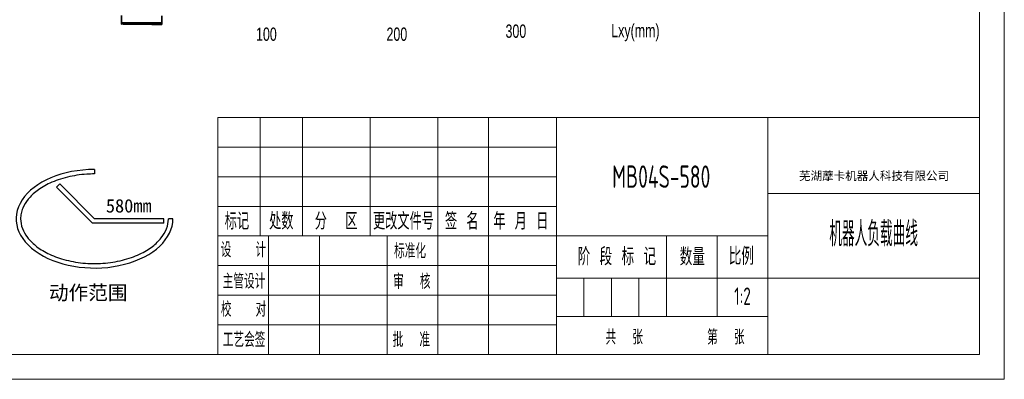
# Model space of a CAD drawing. Header units: millimetres. Extents: x -2031 to 1277, y -458 to 5880.
# Tile 43 of 61: x 1106 to 1277, y 2545 to 2607. Entities that reach past the tile are written whole.
import ezdxf
from ezdxf.enums import TextEntityAlignment as Align

# ---------------------------------------------------------------- set-up
doc = ezdxf.new("R2010")
doc.units = ezdxf.units.MM
doc.header["$LTSCALE"] = 5
doc.linetypes.add('CENTER', pattern=[10.16, 6.35, -1.27, 1.27, -1.27])
for name, color, linetype, lineweight in [('1轮廓实线层', 7, 'Continuous', 18), ('2细线层', 4, 'Continuous', 13), ('6文字层', 3, 'Continuous', 13), ('L2', 6, 'Continuous', 13), ('图框层', 7, 'Continuous', 18)]:
    doc.layers.add(name, color=color, linetype=linetype, lineweight=lineweight)
doc.layers.add('剖面线层', color=7, linetype='Continuous')
doc.styles.add('PC_TEXTSTYLE', font='ISOCP.SHX', dxfattribs={"width": 0.707, "bigfont": 'GBCBIG.SHX'})
doc.styles.add('SLDTEXTSTYLE0', font='TXT', dxfattribs={"width": 0.7})
doc.styles.add('仿宋体', font='txt')
doc.styles.add('标准汉字', font='gbenor.shx', dxfattribs={"bigfont": 'gbcbig.shx'})

# ---------------------------------------------------------------- blocks, each defined once
blk = doc.blocks.new('ZwmFrameMain_3_A4^_^无分区图框^_^landscape')
at = {"layer": '1轮廓实线层'}
for p in [(267, 200), (0, 0)]:
    blk.add_line(p, (267, 0), dxfattribs=at)
at = {"layer": '2细线层'}
for p in [(272, 205), (-25, -5)]:
    blk.add_line(p, (272, -5), dxfattribs=at)
blk = doc.blocks.new('ZwmFrameMain_3_横向标题栏')
at = {"layer": '1轮廓实线层'}
for p, q in [((-153, 47.6), (0, 47.6)), ((-153, 0), (-153, 47.6))]:
    blk.add_line(p, q, dxfattribs=at)
at = {"layer": '2细线层', "color": 6, "linetype": 'Continuous'}
for p, q in [((-144.5, 23.8), (-144.5, 47.6)), ((-136, 23.8), (-136, 47.6)), ((-122.4, 23.8), (-122.4, 47.6)), ((-108.8, 0), (-108.8, 47.6)), ((-108.8, 23.8), (-108.8, 47.6)), ((-98.6, 0), (-98.6, 47.6)), ((-85, 0), (-85, 47.6)), ((-42.5, 0), (-42.5, 47.6)), ((-153, 41.65), (-85, 41.65)), ((-153, 35.7), (-85, 35.7)), ((-42.5, 32.3), (0, 32.3)), ((-153, 29.75), (-85, 29.75)), ((-153, 23.8), (-42.5, 23.8)), ((-142.8, 0), (-142.8, 23.8)), ((-132.6, 0), (-132.6, 23.8)), ((-62.9, 7.65), (-62.9, 23.8)), ((-52.7, 7.65), (-52.7, 23.8)), ((-153, 17.85), (-85, 17.85)), ((-85, 15.3), (0, 15.3)), ((-79.47, 7.65), (-79.47, 15.3)), ((-73.95, 7.65), (-73.95, 15.3)), ((-68.42, 7.65), (-68.42, 15.3)), ((-153, 11.9), (-85, 11.9)), ((-153, 5.95), (-85, 5.95)), ((-85, 7.65), (-42.5, 7.65))]:
    blk.add_line(p, q, dxfattribs=at)
at = {"layer": 'L2', "linetype": 'Continuous'}
blk.add_line((-119, 0), (-119, 23.8), dxfattribs=at)
at = {"layer": '6文字层', "color": 4, "linetype": 'Continuous', "insert": (-21.17, 35.77), "char_height": 1.7, "width": 46.9115, "attachment_point": 5, "style": '仿宋体'}
blk.add_mtext('芜湖藦卡机器人科技有限公司', dxfattribs=at)
at = {"layer": '6文字层', "color": 6, "style": '标准汉字'}
for s, insert, char_height, width, attachment_point in [('标记', (-149.17, 26.77), 3.4, 9.9025, 5), ('处数', (-140.26, 26.77), 3.4, 9.7325, 5), ('分  区', (-129.24, 26.77), 3.4, 16.2896, 5), ('更改文件号', (-115.72, 26.77), 3.4, 24.905, 5), ('签 名', (-103.99, 26.77), 3.4, 12.6286, 5), ('年 月 日', (-92.13, 26.77), 3.4, 20.3696, 5), ('设   计', (-147.87, 21.02), 2.975, 17.0478, 5), ('标准化', (-114.39, 20.78), 2.975, 13.1644, 5), ('阶 段 标 记', (-80.73, 17.89), 3.5, 25.8612, 7), ('数量', (-60.2, 17.85), 3.5, 8.5159, 7), ('比例', (-50.35, 17.98), 3.5, 7.9953, 7), ('主管设计', (-147.75, 14.68), 2.975, 17.1806, 5), ('审  核', (-114.03, 14.65), 2.975, 13.9931, 5), ('校   对', (-147.84, 9.04), 2.975, 17.2709, 5), ('共  张        第  张', (-75.11, 1.97), 2.975, 51.7172, 7), ('工艺会签', (-147.73, 2.95), 2.975, 17.255, 5), ('批  准', (-114.13, 2.95), 2.975, 14.1047, 5)]:
    blk.add_mtext(s, dxfattribs=dict(at, insert=insert, char_height=char_height, width=width, attachment_point=attachment_point))
at = {"layer": '6文字层', "color": 4, "style": 'PC_TEXTSTYLE', "flags": 8}
for tag, height, width, p, p2 in [('产品名称或材料标记', 4.5, 0.911854, (-77.25, 33.47), (-50.6, 33.47)), ('图样名称', 5, 2.846512, (-41.5, 21.71), (-1, 21.71)), ('图样代号', 5, 2.86875, (-41.5, 5.64), (-1, 5.64))]:
    blk.add_attdef(tag, text='', height=height, dxfattribs=dict(at, width=width)).set_placement(p, p2, align=Align.FIT)
at = {"layer": '6文字层', "color": 6, "style": 'PC_TEXTSTYLE', "width": 9.241641, "flags": 8}
blk.add_attdef('设计', text='', height=2.12, rotation=359.5768, dxfattribs=at).set_placement((-141.75, 19.99), (-133.89, 19.93), align=Align.FIT)
at = {"layer": '6文字层', "color": 6, "style": 'PC_TEXTSTYLE', "flags": 8}
for tag, height, width, p, p2 in [('审核', 2.12, 2.542374, (-141.61, 14.16), (-134.04, 14.16)), ('重量', 3.5, 1.685865, (-61.9, 10.1), (-53.7, 10.1)), ('比例', 3.5, 1.699352, (-51.7, 9.95), (-43.5, 9.95))]:
    blk.add_attdef(tag, text='', height=height, dxfattribs=dict(at, width=width)).set_placement(p, p2, align=Align.FIT)

msp = doc.modelspace()

# ---------------------------------------------------------------- linework, layer by layer
at = {"color": 7, "linetype": 'Continuous', "lineweight": 35, "true_color": 0xffffff}
for p, q in [((1123.78, 2607.687), (1123.772, 2606.457)), ((1123.772, 2606.457), (1123.812, 2606.417)), ((1123.772, 2606.457), (1130.772, 2606.412)), ((1130.772, 2606.412), (1130.78, 2607.642)), ((1123.771, 2606.377), (1123.77, 2606.217)), ((1123.77, 2606.217), (1129.745, 2606.179)), ((1123.771, 2606.377), (1129.746, 2606.339)), ((1123.812, 2606.417), (1130.732, 2606.372)), ((1124.036, 2606.176), (1125.469, 2606.166)), ((1125.495, 2606.166), (1129.045, 2606.143)), ((1129.071, 2606.143), (1130.325, 2606.135)), ((1129.745, 2606.179), (1130.77, 2606.172)), ((1129.746, 2606.339), (1130.771, 2606.332)), ((1130.732, 2606.372), (1130.772, 2606.412)), ((1130.77, 2606.172), (1130.771, 2606.332))]:
    msp.add_line(p, q, dxfattribs=at)
for p, q in [((1119.083, 2580.951), (1119.083, 2580.174)), ((1112.485, 2577.896), (1113.035, 2578.446)), ((1118.761, 2571.62), (1112.485, 2577.896)), ((1119.083, 2572.398), (1113.035, 2578.446)), ((1131.136, 2572.398), (1119.083, 2572.398)), ((1131.136, 2571.62), (1131.136, 2572.398)), ((1132.691, 2572.398), (1131.914, 2572.398)), ((1131.136, 2571.62), (1118.761, 2571.62))]:
    msp.add_line(p, q)
for centre, start, end in [((1123.81, 2606.217), 179.62853, 269.62853), ((1123.811, 2606.377), 89.62853, 179.62853), ((1130.73, 2606.172), 269.62853, 359.62853), ((1130.731, 2606.332), 359.62853, 89.62853)]:
    msp.add_arc(centre, 0.04, start, end, dxfattribs=at)
msp.add_ellipse((1119.083, 2572.398), major_axis=(-13.608, 0), ratio=0.6285714, start_param=4.712389, end_param=9.424778)
for points, knots in [([(1129.718, 2606.379), (1129.615, 2606.379), (1129.406, 2606.381), (1129.045, 2606.383), (1128.679, 2606.385), (1128.32, 2606.388), (1127.979, 2606.39), (1127.629, 2606.392), (1127.272, 2606.395), (1126.915, 2606.397), (1126.564, 2606.399), (1126.223, 2606.401), (1125.865, 2606.404), (1125.498, 2606.406), (1125.139, 2606.408), (1124.819, 2606.41), (1124.536, 2606.412), (1124.29, 2606.414), (1124.102, 2606.415), (1123.968, 2606.416), (1123.879, 2606.417), (1123.822, 2606.417), (1123.815, 2606.417), (1123.812, 2606.417)], [0, 0, 0, 0, 0.0517517, 0.1051083, 0.1599676, 0.2028495, 0.2457379, 0.2895323, 0.3333333, 0.3771277, 0.4209287, 0.4638107, 0.5066991, 0.5615526, 0.6149106, 0.6666667, 0.7184169, 0.771775, 0.8266342, 0.8695162, 0.9124046, 0.956199, 1, 1, 1, 1]), ([(1129.717, 2606.139), (1129.813, 2606.138), (1130.007, 2606.137), (1130.251, 2606.135), (1130.439, 2606.134), (1130.574, 2606.133), (1130.663, 2606.133), (1130.719, 2606.132), (1130.726, 2606.132), (1130.73, 2606.132)], [0, 0, 0, 0, 0.1552551, 0.3153251, 0.4799027, 0.6085486, 0.7372138, 0.868597, 1, 1, 1, 1]), ([(1130.732, 2606.372), (1130.728, 2606.372), (1130.721, 2606.372), (1130.664, 2606.373), (1130.575, 2606.373), (1130.441, 2606.374), (1130.253, 2606.375), (1130.009, 2606.377), (1129.814, 2606.378), (1129.718, 2606.379)], [0, 0, 0, 0, 0.1313832, 0.2627862, 0.391432, 0.5200973, 0.6846577, 0.8447362, 1, 1, 1, 1])]:
    msp.add_open_spline(points, degree=3, knots=knots, dxfattribs=at)
msp.add_open_spline([(1119.083, 2580.174), (1118.633, 2580.174), (1117.022, 2580.122), (1114.307, 2579.711), (1111.345, 2578.69), (1109.049, 2577.33), (1107.472, 2575.82), (1106.661, 2574.462), (1106.315, 2573.322), (1106.253, 2572.706), (1106.253, 2572.398), (1106.253, 2571.836), (1106.451, 2570.745), (1107.337, 2569.154), (1108.809, 2567.658), (1110.934, 2566.309), (1113.742, 2565.236), (1117.049, 2564.623), (1120.567, 2564.576), (1123.974, 2565.112), (1126.92, 2566.151), (1129.191, 2567.521), (1130.761, 2569.054), (1131.69, 2570.673), (1131.909, 2571.798), (1131.914, 2572.373), (1131.914, 2572.398)], degree=3, knots=[4.7123884, 4.7123884, 4.7123884, 4.7123884, 4.8153884, 5.0807377, 5.346087, 5.5876634, 5.8136735, 6.0306039, 6.1568946, 6.2831853, 6.2831853, 6.2831853, 6.5133726, 6.730244, 6.9471155, 7.1826003, 7.4344911, 7.7002051, 7.965919, 8.231633, 8.497347, 8.7382384, 8.9637222, 9.189206, 9.4146897, 9.4247731, 9.4247731, 9.4247731, 9.4247731])

# ---------------------------------------------------------------- block references
at = {"layer": '图框层', "xscale": 0.864, "yscale": 0.864, "zscale": 0.864}
msp.add_blockref('ZwmFrameMain_3_A4^_^无分区图框^_^landscape', (1042, 2548.85), dxfattribs=at)
at = {"layer": '图框层'}
ref = msp.add_blockref('ZwmFrameMain_3_横向标题栏', (1272.688, 2548.85), dxfattribs=dict(at, xscale=0.864, yscale=0.864, zscale=0.864))
ref.add_attrib('产品名称或材料标记', 'MB04S-580', dxfattribs={"layer": '6文字层', "color": 4, "height": 3.888, "style": 'PC_TEXTSTYLE', "width": 0.707}).set_placement((1217.457, 2577.769), align=Align.CENTER)
ref.add_attrib('图样名称', '机器人负载曲线', dxfattribs={"layer": '6文字层', "color": 4, "height": 4.32, "style": 'PC_TEXTSTYLE', "width": 0.707}).set_placement((1254.328, 2567.609), align=Align.CENTER)
ref.add_attrib('比例', '1:2', dxfattribs={"layer": '6文字层', "color": 6, "height": 3.024, "style": 'PC_TEXTSTYLE', "width": 0.707}).set_placement((1231.562, 2557.448), align=Align.CENTER)

# ---------------------------------------------------------------- texts
at = {"color": 1, "linetype": 'CENTER', "insert": (1111.171, 2560.812), "char_height": 2.5, "attachment_point": 1}
msp.add_mtext_dynamic_manual_height_columns('{\\fSimSun|b0|i0|c134|p2;\\C3;动作范围}', width=25.55645, gutter_width=21.167, heights=[0], dxfattribs=at)
at = {"layer": '6文字层'}
msp.add_text('580mm', height=2.3328, dxfattribs=at).set_placement((1125.024, 2572.786), align=Align.BOTTOM_CENTER)
at = {"layer": '剖面线层', "char_height": 2.304, "attachment_point": 2, "style": 'SLDTEXTSTYLE0'}
for s, insert in [('{\\fDengXian|b0|i0|c134|p2;\\C3;Lxy(mm)}', (1212.974, 2606.211)), ('{\\fDengXian|b0|i0|c134|p2;\\C3;100}', (1148.92, 2605.592)), ('{\\fDengXian|b0|i0|c134|p2;\\C3;200}', (1171.566, 2605.592)), ('{\\fDengXian|b0|i0|c134|p2;\\C3;300}', (1192.225, 2606.117))]:
    msp.add_mtext(s, dxfattribs=dict(at, insert=insert))

doc.saveas('drawing.dxf')
